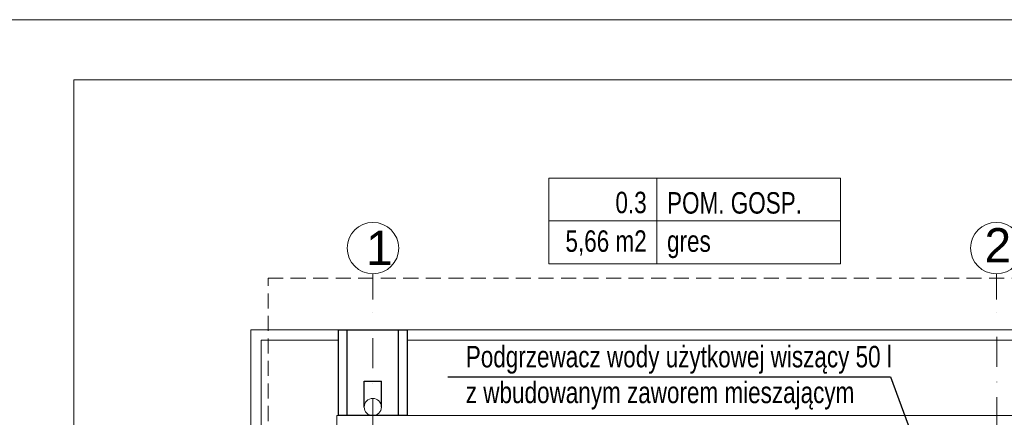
# Model space of a CAD drawing. Header units: inches. Extents: x 67014 to 70164, y -40762 to -35657.
# Tile 36 of 55: x 68158 to 68731, y -39508 to -39277. Entities that reach past the tile are written whole.
import ezdxf

# ---------------------------------------------------------------- set-up
doc = ezdxf.new("R2010")
doc.units = ezdxf.units.IN
doc.header["$MEASUREMENT"] = 0
doc.linetypes.add('DASHDOT', pattern=[1, 0.5, -0.25, 0, -0.25])
doc.linetypes.add('HIDDEN', pattern=[0.375, 0.25, -0.125])
for name, color, linetype, lineweight in [('A--tabelka rysunku', 7, 'Continuous', 0), ('p--dach', 7, 'Continuous', 20), ('p--dach-rura spustowa', 7, 'Continuous', 0), ('p--obrzeże bet.', 252, 'Continuous', 0), ('p--opisy dodatkowe', 7, 'Continuous', 0), ('p--opisy pomieszczeń', 7, 'Continuous', 0), ('p--osie konstr', 7, 'DASHDOT', 15), ('p--osie konstr.-NR', 7, 'DASHDOT', 15), ('p--ściana szkielet', 7, 'Continuous', 0)]:
    doc.layers.add(name, color=color, linetype=linetype, lineweight=lineweight)
doc.layers.add('A36-obrzeże', color=252, linetype='Continuous')
doc.styles.add('1-50', font='arial.ttf', dxfattribs={"width": 0.75, "height": 12.5})
doc.styles.get("Standard").update_dxf_attribs({"font": 'ARIAL.TTF'})
doc.styles.add('STYL-1', font='arial.ttf', dxfattribs={"width": 0.75})

msp = doc.modelspace()

# ---------------------------------------------------------------- linework, layer by layer
msp.add_lwpolyline([(68407.313, -39484.706), (68665.232, -39484.706), (68694.089, -39563.356)])
at = {"layer": 'A--tabelka rysunku', "linetype": 'Continuous'}
for points in [[(68064.402, -40761.616), (70164.402, -40761.616), (70164.402, -39276.616), (68064.402, -39276.616)], [(68064.402, -40761.616), (70164.402, -40761.616), (70164.402, -39276.616), (68064.402, -39276.616)], [(68189.402, -40726.616), (70129.402, -40726.616), (70129.402, -39311.616), (68189.402, -39311.616)]]:
    msp.add_lwpolyline(points, close=True, dxfattribs=at)
at = {"layer": 'A36-obrzeże', "linetype": 'Continuous', "ltscale": 35}
for p, q in [((68348.573, -39507.311), (68348.573, -39457.311)), ((68378.573, -39507.311), (68378.573, -39457.311)), ((68358.573, -39502.311), (68358.573, -39487.311)), ((68358.573, -39487.311), (68368.573, -39487.311)), ((68368.573, -39502.311), (68368.573, -39487.311))]:
    msp.add_line(p, q, dxfattribs=at)
msp.add_lwpolyline([(68343.573, -39457.311), (68383.573, -39457.311), (68383.573, -39507.311), (68343.573, -39507.311)], close=True, dxfattribs=at)
at = {"layer": 'p--dach', "linetype": 'HIDDEN', "ltscale": 35}
msp.add_lwpolyline([(68302.623, -39427.311), (69582.623, -39427.311), (69582.623, -40271.711), (68302.623, -40271.711)], close=True, dxfattribs=at)
at = {"layer": 'p--dach-rura spustowa', "linetype": 'Continuous', "ltscale": 75}
msp.add_circle((68363.573, -39502.311), 5, dxfattribs=at)
at = {"layer": 'p--obrzeże bet.', "linetype": 'Continuous', "ltscale": 35}
for points in [[(69133.223, -40241.711), (69592.623, -40241.711), (69592.623, -39457.311), (68292.623, -39457.311), (68292.623, -40241.711), (68752.023, -40241.711)], [(68343.573, -39463.311), (68298.623, -39463.311), (68298.623, -40235.711), (68343.573, -40235.711)], [(69501.673, -39463.311), (68383.573, -39463.311)]]:
    msp.add_lwpolyline(points, dxfattribs=at)
at = {"layer": 'p--opisy pomieszczeń'}
for p, q in [((68529.069, -39368.905), (68529.069, -39418.905)), ((68636.069, -39393.905), (68466.069, -39393.905))]:
    msp.add_line(p, q, dxfattribs=at)
msp.add_lwpolyline([(68466.069, -39418.905), (68636.069, -39418.905), (68636.069, -39368.905), (68466.069, -39368.905)], close=True, dxfattribs=at)
at = {"layer": 'p--osie konstr', "linetype": 'DASHDOT', "ltscale": 35}
for p, q in [((68363.573, -40216.711), (68363.573, -39457.311)), ((68727.073, -40040.511), (68727.073, -39457.311))]:
    msp.add_line(p, q, dxfattribs=at)
at = {"layer": 'p--osie konstr.-NR', "linetype": 'DASHDOT', "ltscale": 30}
for p, q in [((68363.693, -39424.713), (68363.693, -39449.713)), ((68726.823, -39424.713), (68726.823, -39449.713))]:
    msp.add_line(p, q, dxfattribs=at)
at = {"layer": 'p--osie konstr.-NR', "linetype": 'Continuous', "ltscale": 35}
for centre in [(68363.693, -39409.713), (68726.823, -39409.713)]:
    msp.add_circle(centre, 15, dxfattribs=at)
at = {"layer": 'p--ściana szkielet', "ltscale": 35}
for p, q in [((68342.623, -39507.311), (68833.273, -39507.311)), ((68342.623, -39599.961), (68342.623, -39507.311)), ((68342.623, -39507.311), (68833.273, -39507.311)), ((68342.623, -39598.461), (68342.623, -39507.311))]:
    msp.add_line(p, q, dxfattribs=at)

# ---------------------------------------------------------------- texts
at = {"layer": 'p--opisy dodatkowe', "insert": (68417.769, -39503.822), "char_height": 12.5, "width": 261.63963, "attachment_point": 7, "style": 'STYL-1'}
msp.add_mtext('Podgrzewacz wody użytkowej wiszący 50 l\\Pz wbudowanym zaworem mieszającym ', dxfattribs=at)
at = {"layer": 'p--opisy pomieszczeń', "char_height": 12.5, "style": '1-50'}
for s, insert, width, attachment_point in [('0.3', (68523.138, -39376.877), 98, 3), ('POM. GOSP.', (68535.001, -39377.113), 106.86476, 1), ('5,66 m2', (68523.138, -39399.38), 98, 3), ('gres', (68535.001, -39399.38), 100, 1)]:
    msp.add_mtext(s, dxfattribs=dict(at, insert=insert, width=width, attachment_point=attachment_point))
at = {"layer": 'p--osie konstr.-NR', "linetype": 'Continuous', "ltscale": 35, "char_height": 20, "width": 63.5564, "attachment_point": 7}
for s, insert in [("2'", (68719.902, -39418.079)), ('1', (68359.653, -39419.605))]:
    msp.add_mtext(s, dxfattribs=dict(at, insert=insert))

doc.saveas('drawing.dxf')
